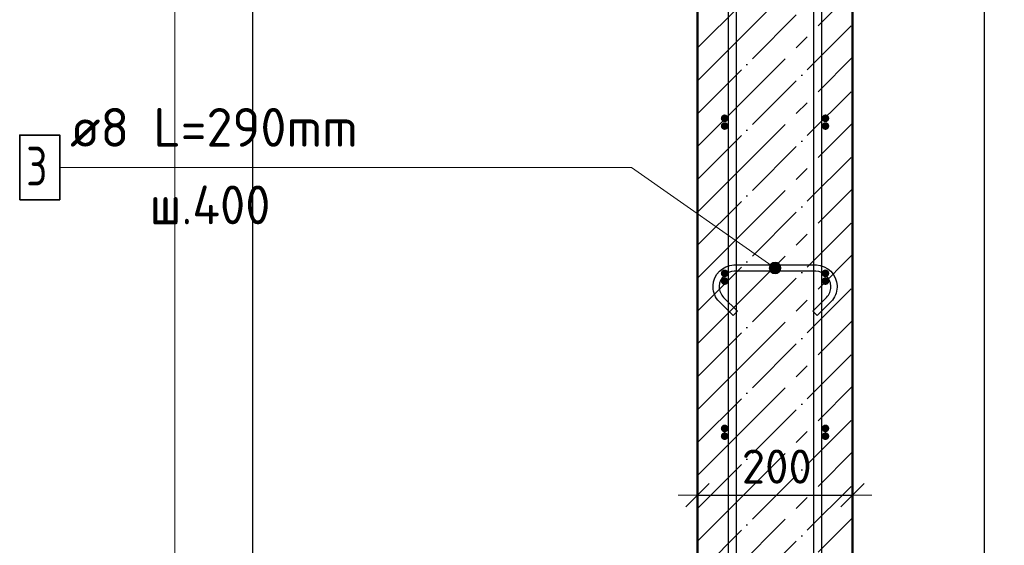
# Model space of a CAD drawing. Header units: millimetres. Extents: x -19950 to 69837, y -2757 to 40090.
# Tile 39 of 136: x -6973 to -5703, y 7512 to 8190. Entities that reach past the tile are written whole.
import ezdxf

# ---------------------------------------------------------------- set-up
doc = ezdxf.new("R2010")
doc.units = ezdxf.units.MM
doc.header["$PDMODE"] = 65
doc.linetypes.add('______11', pattern=[100, 80, -10, 0, -10])
doc.linetypes.add('______5', pattern=[220, 160, -20, 20, -20])
for name, color, linetype, lineweight in [('Standard', 7, 'Continuous', 25), ('Арм.стержн. Арматура края', 96, 'Continuous', 35), ('Арм.стержн. вертикальными 1', 22, 'Continuous', 35), ('Арм.стержн.горизонт. 1', 180, 'Continuous', 35), ('Размерная линия_ общее', 7, 'Continuous', 13)]:
    doc.layers.add(name, color=color, linetype=linetype, lineweight=lineweight)
doc.layers.add('Арм.стержн.Стяжки', color=7, linetype='Continuous', lineweight=35, true_color=0x501e0f)
doc.styles.add('ISOCPEUR', font='ISOCPEUR')
doc.dimstyles.new('DIMSTYLE_7', dxfattribs={"dimtxt": 44, "dimasz": 50, "dimexe": 0, "dimexo": 0, "dimgap": 22, "dimtad": 2, "dimdec": 0, "dimrnd": 5, "dimzin": 12, "dimdsep": 46, "dimtxsty": 'ISOCPEUR', "dimblk1": 'ALL_ML_STRICH', "dimblk2": 'ALL_ML_STRICH', "dimsah": 1, "dimcen": 0, "dimclrd": 7, "dimclre": 256, "dimclrt": 7, "dimadec": 0, "dimazin": 0, "dimtfac": 1, "dimtdec": 0, "dimtix": 1, "dimtmove": 2, "dimatfit": 3, "dimfxl": 0, "dimtzin": 0, "dimlwd": 0, "dimlwe": -3, "dimarcsym": 0})

# ---------------------------------------------------------------- blocks, each defined once
blk = doc.blocks.new('ALL_ML_STRICH')
at = {"color": 0, "linetype": 'ByBlock', "lineweight": -2}
for p, q in [((-0.3, -0.3), (0.3, 0.3)), ((0, -0.5), (0, 0.5)), ((-1, 0), (0.5, 0))]:
    blk.add_line(p, q, dxfattribs=at)
blk = doc.blocks.new('*D225')
at = {"layer": 'DEFPOINTS', "color": 7, "linetype": 'Continuous', "lineweight": 13, "transparency": 33554687}
for p in [(-6098.4, 7576.4), (-5898.4, 7575.6), (-6098.4, 7567)]:
    blk.add_point(p, dxfattribs=at)
at = {"layer": 'Размерная линия_ общее', "color": 253, "linetype": 'Continuous', "lineweight": -2, "true_color": 0xa0a0a0, "transparency": 33554687}
for p, q in [((-6098.4, 7576.4), (-6098.4, 7576.4)), ((-5898.4, 7576.4), (-5898.4, 7576.4))]:
    blk.add_line(p, q, dxfattribs=at)
at = {"layer": 'Размерная линия_ общее', "color": 7, "linetype": 'Continuous', "lineweight": -2, "transparency": 33554687}
blk.add_line((-6098.4, 7576.4), (-5898.4, 7576.4), dxfattribs=at)
at = {"layer": 'Размерная линия_ общее', "color": 7, "linetype": 'Continuous', "lineweight": 13, "transparency": 33554687, "xscale": 50, "yscale": 50, "zscale": 50, "rotation": 180}
blk.add_blockref('ALL_ML_STRICH', (-6098.4, 7576.4), dxfattribs=at)
at = {"layer": 'Размерная линия_ общее', "color": 7, "linetype": 'Continuous', "lineweight": 13, "transparency": 33554687, "xscale": 50, "yscale": 50, "zscale": 50}
blk.add_blockref('ALL_ML_STRICH', (-5898.4, 7576.4), dxfattribs=at)
at = {"layer": 'Размерная линия_ общее', "color": 7, "linetype": 'Continuous', "lineweight": 13, "transparency": 33554687, "insert": (-5996.2, 7613.4), "char_height": 44, "width": 132, "attachment_point": 5, "style": 'ISOCPEUR'}
blk.add_mtext('\\A1;{200}', dxfattribs=at)
blk = doc.blocks.new('*D249')
at = {"layer": 'DEFPOINTS', "color": 7, "linetype": 'Continuous', "lineweight": 13, "transparency": 33554687}
for p in [(-5898.4, 9912.6), (-5850.5, 6792.6), (-5521.2, 6792.6)]:
    blk.add_point(p, dxfattribs=at)
at = {"layer": 'Размерная линия_ общее', "color": 253, "linetype": 'Continuous', "lineweight": -2, "true_color": 0xa0a0a0, "transparency": 33554687}
for p, q in [((-5878.4, 9912.6), (-5521.2, 9912.6)), ((-5830.5, 6792.6), (-5521.2, 6792.6))]:
    blk.add_line(p, q, dxfattribs=at)
at = {"layer": 'Размерная линия_ общее', "color": 7, "linetype": 'Continuous', "lineweight": -2, "transparency": 33554687}
blk.add_line((-5521.2, 6792.6), (-5521.2, 9912.6), dxfattribs=at)
at = {"layer": 'Размерная линия_ общее', "color": 7, "linetype": 'Continuous', "lineweight": 13, "transparency": 33554687, "xscale": 50, "yscale": 50, "zscale": 50}
for p, rotation in [((-5521.2, 9912.6), 90), ((-5521.2, 6792.6), 270)]:
    blk.add_blockref('ALL_ML_STRICH', p, dxfattribs=dict(at, rotation=rotation))
at = {"layer": 'Размерная линия_ общее', "color": 7, "linetype": 'Continuous', "lineweight": 13, "transparency": 33554687, "insert": (-5558.2, 8359.2), "char_height": 44, "width": 176, "attachment_point": 5, "rotation": 90, "style": 'ISOCPEUR'}
blk.add_mtext('\\A1;{3120}', dxfattribs=at)
blk = doc.blocks.new('*D253')
at = {"layer": 'DEFPOINTS', "color": 7, "linetype": 'Continuous', "lineweight": 13, "transparency": 33554687}
for p in [(-5933.4, 9452.6), (-5933.4, 7252.6), (-5728.4, 7252.6)]:
    blk.add_point(p, dxfattribs=at)
at = {"layer": 'Размерная линия_ общее', "color": 253, "linetype": 'Continuous', "lineweight": -2, "true_color": 0xa0a0a0, "transparency": 33554687}
for p, q in [((-5913.4, 9452.6), (-5728.4, 9452.6)), ((-5913.4, 7252.6), (-5728.4, 7252.6))]:
    blk.add_line(p, q, dxfattribs=at)
at = {"layer": 'Размерная линия_ общее', "color": 7, "linetype": 'Continuous', "lineweight": -2, "transparency": 33554687}
blk.add_line((-5728.4, 7252.6), (-5728.4, 9452.6), dxfattribs=at)
at = {"layer": 'Размерная линия_ общее', "color": 7, "linetype": 'Continuous', "lineweight": 13, "transparency": 33554687, "xscale": 50, "yscale": 50, "zscale": 50}
for p, rotation in [((-5728.4, 9452.6), 90), ((-5728.4, 7252.6), 270)]:
    blk.add_blockref('ALL_ML_STRICH', p, dxfattribs=dict(at, rotation=rotation))
at = {"layer": 'Размерная линия_ общее', "color": 7, "linetype": 'Continuous', "lineweight": 13, "transparency": 33554687, "insert": (-5787.4, 8208.6), "char_height": 44, "width": 2.2, "attachment_point": 1, "rotation": 90, "line_spacing_factor": 0.60241, "style": 'ISOCPEUR'}
blk.add_mtext('\\W0.91;11х200=2200', dxfattribs=at)

msp = doc.modelspace()

# ---------------------------------------------------------------- hatches: boundary and pattern name
at = {"layer": 'Арм.стержн. Арматура края', "linetype": 'Continuous', "lineweight": 50, "transparency": 33554687}
for points in [[(-6058.4, 8062.6), (-6058.8, 8064.5), (-6059.9, 8066.1), (-6061.5, 8067.2), (-6063.4, 8067.6), (-6065.3, 8067.2), (-6066.9, 8066.1), (-6068, 8064.5), (-6068.4, 8062.6), (-6068, 8060.7), (-6066.9, 8059.1), (-6065.3, 8058), (-6063.4, 8057.6), (-6061.5, 8058), (-6059.9, 8059.1), (-6058.8, 8060.7)], [(-5928.4, 8062.6), (-5928.8, 8064.5), (-5929.9, 8066.1), (-5931.5, 8067.2), (-5933.4, 8067.6), (-5935.3, 8067.2), (-5936.9, 8066.1), (-5938, 8064.5), (-5938.4, 8062.6), (-5938, 8060.7), (-5936.9, 8059.1), (-5935.3, 8058), (-5933.4, 8057.6), (-5931.5, 8058), (-5929.9, 8059.1), (-5928.8, 8060.7)], [(-6058.4, 7862.6), (-6058.8, 7864.5), (-6059.9, 7866.1), (-6061.5, 7867.2), (-6063.4, 7867.6), (-6065.3, 7867.2), (-6066.9, 7866.1), (-6068, 7864.5), (-6068.4, 7862.6), (-6068, 7860.7), (-6066.9, 7859.1), (-6065.3, 7858), (-6063.4, 7857.6), (-6061.5, 7858), (-6059.9, 7859.1), (-6058.8, 7860.7)], [(-5928.4, 7862.6), (-5928.8, 7864.5), (-5929.9, 7866.1), (-5931.5, 7867.2), (-5933.4, 7867.6), (-5935.3, 7867.2), (-5936.9, 7866.1), (-5938, 7864.5), (-5938.4, 7862.6), (-5938, 7860.7), (-5936.9, 7859.1), (-5935.3, 7858), (-5933.4, 7857.6), (-5931.5, 7858), (-5929.9, 7859.1), (-5928.8, 7860.7)], [(-6058.4, 7662.6), (-6058.8, 7664.5), (-6059.9, 7666.1), (-6061.5, 7667.2), (-6063.4, 7667.6), (-6065.3, 7667.2), (-6066.9, 7666.1), (-6068, 7664.5), (-6068.4, 7662.6), (-6068, 7660.7), (-6066.9, 7659.1), (-6065.3, 7658), (-6063.4, 7657.6), (-6061.5, 7658), (-6059.9, 7659.1), (-6058.8, 7660.7)], [(-5928.4, 7662.6), (-5928.8, 7664.5), (-5929.9, 7666.1), (-5931.5, 7667.2), (-5933.4, 7667.6), (-5935.3, 7667.2), (-5936.9, 7666.1), (-5938, 7664.5), (-5938.4, 7662.6), (-5938, 7660.7), (-5936.9, 7659.1), (-5935.3, 7658), (-5933.4, 7657.6), (-5931.5, 7658), (-5929.9, 7659.1), (-5928.8, 7660.7)]]:
    msp.add_hatch(color=4, dxfattribs=at).paths.add_polyline_path(points)
at = {"layer": 'Арм.стержн.горизонт. 1', "linetype": 'Continuous', "lineweight": 50, "transparency": 33554687}
for points in [[(-6058.4, 8052.6), (-6058.8, 8054.5), (-6059.9, 8056.1), (-6061.5, 8057.2), (-6063.4, 8057.6), (-6065.3, 8057.2), (-6066.9, 8056.1), (-6068, 8054.5), (-6068.4, 8052.6), (-6068, 8050.7), (-6066.9, 8049.1), (-6065.3, 8048), (-6063.4, 8047.6), (-6061.5, 8048), (-6059.9, 8049.1), (-6058.8, 8050.7)], [(-5928.4, 8052.6), (-5928.8, 8054.5), (-5929.9, 8056.1), (-5931.5, 8057.2), (-5933.4, 8057.6), (-5935.3, 8057.2), (-5936.9, 8056.1), (-5938, 8054.5), (-5938.4, 8052.6), (-5938, 8050.7), (-5936.9, 8049.1), (-5935.3, 8048), (-5933.4, 8047.6), (-5931.5, 8048), (-5929.9, 8049.1), (-5928.8, 8050.7)], [(-6058.4, 7852.6), (-6058.8, 7854.5), (-6059.9, 7856.1), (-6061.5, 7857.2), (-6063.4, 7857.6), (-6065.3, 7857.2), (-6066.9, 7856.1), (-6068, 7854.5), (-6068.4, 7852.6), (-6068, 7850.7), (-6066.9, 7849.1), (-6065.3, 7848), (-6063.4, 7847.6), (-6061.5, 7848), (-6059.9, 7849.1), (-6058.8, 7850.7)], [(-5928.4, 7852.6), (-5928.8, 7854.5), (-5929.9, 7856.1), (-5931.5, 7857.2), (-5933.4, 7857.6), (-5935.3, 7857.2), (-5936.9, 7856.1), (-5938, 7854.5), (-5938.4, 7852.6), (-5938, 7850.7), (-5936.9, 7849.1), (-5935.3, 7848), (-5933.4, 7847.6), (-5931.5, 7848), (-5929.9, 7849.1), (-5928.8, 7850.7)], [(-6058.4, 7652.6), (-6058.8, 7654.5), (-6059.9, 7656.1), (-6061.5, 7657.2), (-6063.4, 7657.6), (-6065.3, 7657.2), (-6066.9, 7656.1), (-6068, 7654.5), (-6068.4, 7652.6), (-6068, 7650.7), (-6066.9, 7649.1), (-6065.3, 7648), (-6063.4, 7647.6), (-6061.5, 7648), (-6059.9, 7649.1), (-6058.8, 7650.7)], [(-5928.4, 7652.6), (-5928.8, 7654.5), (-5929.9, 7656.1), (-5931.5, 7657.2), (-5933.4, 7657.6), (-5935.3, 7657.2), (-5936.9, 7656.1), (-5938, 7654.5), (-5938.4, 7652.6), (-5938, 7650.7), (-5936.9, 7649.1), (-5935.3, 7648), (-5933.4, 7647.6), (-5931.5, 7648), (-5929.9, 7649.1), (-5928.8, 7650.7)]]:
    msp.add_hatch(color=4, dxfattribs=at).paths.add_polyline_path(points)
at = {"layer": 'Арм.стержн.Стяжки', "linetype": 'Continuous', "lineweight": 13, "transparency": 33554687}
for points in [[(-6005.8, 7870.1), (-6001.5, 7876.3), (-6004.5, 7873.8)], [(-6001.5, 7876.3), (-6005.8, 7870.1), (-6005.2, 7866.3)], [(-6001.5, 7876.3), (-6005.2, 7866.3), (-5997.8, 7876.9)], [(-5997.8, 7876.9), (-6005.2, 7866.3), (-6002.7, 7863.3)], [(-5997.8, 7876.9), (-6002.7, 7863.3), (-5994.1, 7875.6)], [(-5994.1, 7875.6), (-6002.7, 7863.3), (-5999, 7862)], [(-5994.1, 7875.6), (-5999, 7862), (-5991.6, 7872.6)], [(-5991.6, 7872.6), (-5999, 7862), (-5995.3, 7862.7)], [(-5991.6, 7872.6), (-5995.3, 7862.7), (-5991, 7868.9)], [(-5991, 7868.9), (-5995.3, 7862.7), (-5992.2, 7865.2)]]:
    msp.add_hatch(color=7, dxfattribs=at).paths.add_polyline_path(points)

# ---------------------------------------------------------------- linework, layer by layer
at = {"layer": 'Standard', "color": 52, "linetype": 'Continuous', "lineweight": -3, "transparency": 33554687}
msp.add_line((-6672.6, 10185.5), (-6672.6, 6447.4), dxfattribs=at)
msp.add_line((-6672.6, 10185.5), (-6672.6, 6447.4), dxfattribs=at)
at = {"layer": 'Standard', "color": 7, "linetype": 'Continuous', "lineweight": 50, "transparency": 33554687}
for p, q in [((-6098.4, 9912.6), (-6098.4, 6792.6)), ((-5898.4, 6792.6), (-5898.4, 9912.6))]:
    msp.add_line(p, q, dxfattribs=at)
at = {"layer": 'Standard', "color": 7, "linetype": '______11', "lineweight": -3, "transparency": 33554687}
for p, q in [((-6098.4, 8153.4), (-5898.4, 8353.4)), ((-6098.4, 8068.5), (-5898.4, 8268.5)), ((-6098.4, 7983.7), (-5898.4, 8183.7)), ((-6098.4, 7898.8), (-5898.4, 8098.8)), ((-6098.4, 7814), (-5898.4, 8014)), ((-6098.4, 7729.1), (-5898.4, 7929.1)), ((-6098.4, 7644.3), (-5898.4, 7844.3)), ((-6098.4, 7559.4), (-5898.4, 7759.4)), ((-6098.4, 7474.6), (-5898.4, 7674.6)), ((-6098.4, 7389.7), (-5898.4, 7589.7))]:
    msp.add_line(p, q, dxfattribs=at)
at = {"layer": 'Standard', "color": 7, "linetype": '______5', "lineweight": -3, "transparency": 33554687}
for p, q in [((-6098.4, 8111), (-5898.4, 8311)), ((-6098.4, 8026.1), (-5898.4, 8226.1)), ((-6098.4, 7941.3), (-5898.4, 8141.3)), ((-6098.4, 7856.4), (-5898.4, 8056.4)), ((-6098.4, 7771.6), (-5898.4, 7971.6)), ((-6098.4, 7686.7), (-5898.4, 7886.7)), ((-6098.4, 7601.9), (-5898.4, 7801.9)), ((-6098.4, 7517), (-5898.4, 7717)), ((-6098.4, 7432.2), (-5898.4, 7632.2)), ((-6098.4, 7347.3), (-5898.4, 7547.3))]:
    msp.add_line(p, q, dxfattribs=at)
at = {"layer": 'Standard', "color": 7, "linetype": 'Continuous', "lineweight": 13, "transparency": 33554687}
msp.add_lwpolyline([(-6772.6, 6347.4), (-5599.7, 6347.4), (-5599.7, 10285.5), (-6772.6, 10285.5), (-6772.6, 6347.4)], dxfattribs=at)
at = {"layer": 'Арм.стержн. вертикальными 1', "color": 4, "linetype": 'Continuous', "lineweight": 25, "transparency": 33554687}
for points in [[(-5948.4, 6792.6), (-5948.4, 10003.6), (-5949, 10008.1), (-5950.5, 10012.7), (-5952.9, 10016.9), (-5955.7, 10020.3), (-5959.1, 10023.1), (-5963.3, 10025.5), (-5967.9, 10027), (-5972.4, 10027.6), (-6253.4, 10027.6), (-6253.4, 10037.6), (-5971.7, 10037.6), (-5965.6, 10036.8), (-5959.3, 10034.7), (-5953.4, 10031.4), (-5948.6, 10027.4), (-5944.6, 10022.6), (-5941.3, 10016.7), (-5939.2, 10010.4), (-5938.4, 10004.3), (-5938.4, 6792.6), (-5948.4, 6792.6)], [(-6058.4, 6792.6), (-6058.4, 9943.6), (-6059, 9948.1), (-6060.5, 9952.7), (-6062.9, 9956.9), (-6065.7, 9960.3), (-6069.1, 9963.1), (-6073.3, 9965.5), (-6077.9, 9967), (-6082.4, 9967.6), (-6423.4, 9967.6), (-6423.4, 9977.6), (-6081.7, 9977.6), (-6075.6, 9976.8), (-6069.3, 9974.7), (-6063.4, 9971.4), (-6058.6, 9967.4), (-6054.6, 9962.6), (-6051.3, 9956.7), (-6049.2, 9950.4), (-6048.4, 9944.3), (-6048.4, 6792.6), (-6058.4, 6792.6)]]:
    msp.add_lwpolyline(points, dxfattribs=at)
at = {"layer": 'Арм.стержн.Стяжки', "color": 7, "linetype": 'Continuous', "lineweight": 13, "transparency": 33554687}
for p, q in [((-6921.2, 7999.2), (-6183.7, 7999.2)), ((-6183.7, 7999.2), (-5998.4, 7869.5)), ((-5994.1, 7875.6), (-5994.1, 7875.6)), ((-6004.5, 7873.8), (-6004.5, 7873.8)), ((-6002.7, 7863.3), (-6002.7, 7863.3)), ((-5992.2, 7865.2), (-5992.2, 7865.2))]:
    msp.add_line(p, q, dxfattribs=at)
at = {"layer": 'Арм.стержн.Стяжки', "color": 7, "linetype": 'Continuous', "lineweight": 35, "transparency": 33554687}
msp.add_lwpolyline([(-6972.8, 7957.6), (-6921.2, 7957.6), (-6921.2, 8040.9), (-6972.8, 8040.9), (-6972.8, 7957.6)], dxfattribs=at)
at = {"layer": 'Арм.стержн.Стяжки', "color": 40, "linetype": 'Continuous', "lineweight": 25, "transparency": 33554687}
msp.add_lwpolyline([(-6052.6, 7808.1), (-6070.7, 7826.1), (-6072.3, 7828.1), (-6073.8, 7830.2), (-6075.2, 7832.4), (-6076.3, 7834.8), (-6077.1, 7837.2), (-6077.8, 7839.7), (-6078.2, 7842.3), (-6078.4, 7844.8), (-6078.4, 7846.8), (-6077.7, 7851.7), (-6076, 7856.8), (-6073.4, 7861.4), (-6070.2, 7865.3), (-6066.3, 7868.5), (-6061.7, 7871.1), (-6056.6, 7872.8), (-6051.7, 7873.5), (-5945.1, 7873.5), (-5940.2, 7872.8), (-5935.1, 7871.1), (-5930.4, 7868.5), (-5926.6, 7865.3), (-5923.4, 7861.4), (-5920.7, 7856.8), (-5919.1, 7851.7), (-5918.4, 7846.8), (-5918.4, 7844.8), (-5918.6, 7842.3), (-5919, 7839.7), (-5919.6, 7837.2), (-5920.5, 7834.8), (-5921.6, 7832.4), (-5922.9, 7830.2), (-5924.5, 7828.1), (-5926.1, 7826.1), (-5944.2, 7808.1), (-5949.8, 7813.7), (-5932, 7831.6), (-5930.7, 7833), (-5929.6, 7834.6), (-5928.7, 7836.2), (-5927.9, 7837.8), (-5927.3, 7839.6), (-5926.8, 7841.4), (-5926.5, 7843.2), (-5926.4, 7845.1), (-5926.4, 7846.2), (-5926.9, 7849.9), (-5928.1, 7853.5), (-5930, 7856.9), (-5932.3, 7859.6), (-5935, 7861.9), (-5938.3, 7863.8), (-5942, 7865), (-5945.6, 7865.5), (-6051.2, 7865.5), (-6054.8, 7865), (-6058.4, 7863.8), (-6061.8, 7861.9), (-6064.5, 7859.6), (-6066.8, 7856.9), (-6068.7, 7853.5), (-6069.9, 7849.9), (-6070.4, 7846.2), (-6070.4, 7845.1), (-6070.3, 7843.2), (-6070, 7841.4), (-6069.5, 7839.6), (-6068.9, 7837.8), (-6068.1, 7836.2), (-6067.1, 7834.6), (-6066, 7833), (-6064.8, 7831.6), (-6046.9, 7813.7), (-6052.6, 7808.1)], dxfattribs=at)
at = {"layer": 'Арм.стержн.Стяжки', "color": 7, "linetype": 'Continuous', "lineweight": 13, "transparency": 33554687}
msp.add_circle((-5998.4, 7869.5), 7.5, dxfattribs=at)

# ---------------------------------------------------------------- texts
at = {"layer": 'Арм.стержн.Стяжки', "color": 7, "linetype": 'Continuous', "lineweight": 25, "transparency": 33554687, "char_height": 50, "attachment_point": 7, "style": 'ISOCPEUR'}
for s, insert, width in [('\\W0.98;ø8 L=290mm ', (-6907.8, 8025.9), 429.211), ('\\W0.78;3', (-6964.5, 7975.9), 54.401), ('\\W0.95;ш.400 ', (-6805.3, 7925.9), 223.706)]:
    msp.add_mtext(s, dxfattribs=dict(at, insert=insert, width=width))

# ---------------------------------------------------------------- dimensions: what is measured, and where the dimension line sits
at = {"layer": 'Размерная линия_ общее', "color": 7, "linetype": 'Continuous', "lineweight": 13, "transparency": 33554687}
dim = msp.add_linear_dim(base=(-5521.2, 9912.6), p1=(-5830.5, 6792.6), p2=(-5878.4, 9912.6), angle=90, dimstyle='DIMSTYLE_7', override={"dimpost": '<>', "dimclrd": 7, "dimclre": 253, "dimclrt": 7, "dimlwd": 0, "dimlwe": 65533}, dxfattribs=at)
dim.commit()
dim.dimension.update_dxf_attribs({"geometry": '*D249', "text_midpoint": (-5558.2, 8359.2), "dimtype": 160})
dim = msp.add_linear_dim(base=(-5728.4, 9452.6), p1=(-5913.4, 7252.6), p2=(-5913.4, 9452.6), angle=90, text='\\W0.91;11х200=2200', dimstyle='DIMSTYLE_7', override={"dimpost": '<>', "dimclrd": 7, "dimclre": 253, "dimclrt": 7, "dimlwd": 0, "dimlwe": 65533}, dxfattribs=at)
dim.commit()
dim.dimension.update_dxf_attribs({"geometry": '*D253', "text_midpoint": (-5750.4, 8352.6), "dimtype": 160})
dim = msp.add_linear_dim(base=(-5898.4, 7576.4), p1=(-6098.4, 7576.4), p2=(-5898.4, 7576.4), dimstyle='DIMSTYLE_7', override={"dimpost": '<>', "dimclrd": 7, "dimclre": 253, "dimclrt": 7, "dimlwd": 0, "dimlwe": 65533}, dxfattribs=at)
dim.commit()
dim.dimension.update_dxf_attribs({"geometry": '*D225', "text_midpoint": (-5996.2, 7613.4), "dimtype": 160})

doc.saveas('drawing.dxf')
